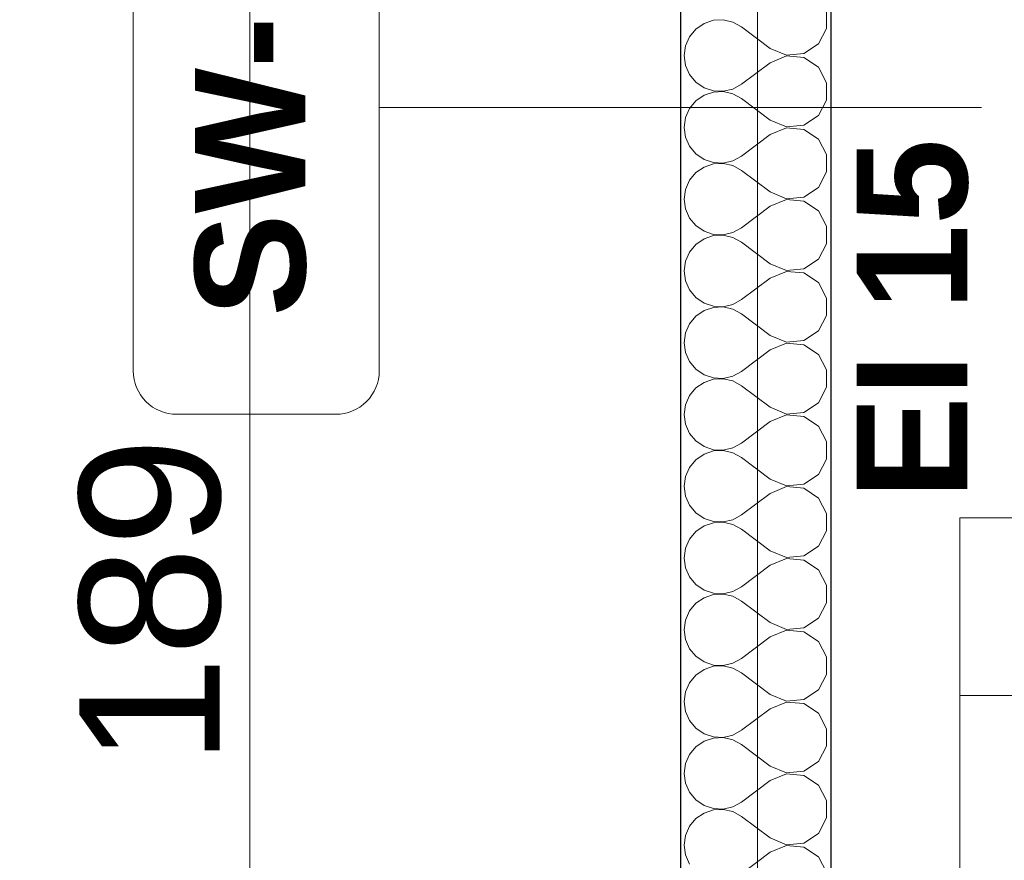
# Model space of a CAD drawing. Header units: millimetres. Extents: x -12989 to 357906, y -50379 to 30884.
# Tile 19 of 256: x 3008 to 3988, y 842 to 1679. Entities that reach past the tile are written whole.
import ezdxf
from ezdxf.enums import TextEntityAlignment as Align

# ---------------------------------------------------------------- set-up
doc = ezdxf.new("R2010")
doc.units = ezdxf.units.MM
doc.header["$MEASUREMENT"] = 0
doc.linetypes.add('Wipeout_Contour', pattern=[1000, 0, -1000])
for name, color, linetype, lineweight in [('04-ŚCIANY DZIAŁOWE_Nr_pióra__20', 1, 'Continuous', 13), ('A_OZN_ODNOSNIKI_Nr_pióra__6', 7, 'Continuous', 13), ('A_OZN_ODNOSNIKI_Nr_pióra__85', 7, 'Continuous', 13), ('Nowe_04-ŚCIANY DZIAŁOWE_Nr_pióra__27', 7, 'Continuous', 25), ('Nowe_A_WYM_ZEWNETRZNE_Nr_pióra__1', 7, 'Continuous', 13), ('Nowe_A_WYM_ZEWNETRZNE_Nr_pióra__45', 7, 'Continuous', 15), ('Nowe_A_WYM_ZEWNETRZNE_Nr_pióra__85', 7, 'Continuous', 13), ('Nowe_Metryczki pomieszczeń Archicada_Nr_pióra__1', 7, 'Continuous', 13)]:
    doc.layers.add(name, color=color, linetype=linetype, lineweight=lineweight)
for name, color, linetype in [('A_OZN_ODNOSNIKI', 7, 'Continuous'), ('Nowe_04-ŚCIANY DZIAŁOWE', 7, 'Continuous'), ('Nowe_A_OZN_STREFY', 7, 'Continuous'), ('Nowe_A_WYM_ZEWNETRZNE', 7, 'Continuous')]:
    doc.layers.add(name, color=color, linetype=linetype)
doc.layers.add('Nowe_04-ŚCIANY DZIAŁOWE_Nr_pióra__174', color=7, linetype='Continuous', lineweight=5, true_color=0x6a6a6a)
doc.layers.add('Nowe_A_OZN_OPIS_Nr_pióra__17', color=7, linetype='Continuous', lineweight=13, true_color=0xde1212)
doc.styles.add('STYL_AUTOMATYCZNY_1', font='arial.ttf')
doc.styles.add('STYL_AUTOMATYCZNY_2', font='arial.ttf')
doc.styles.add('STYL_AUTOMATYCZNY_3', font='arial.ttf')
doc.styles.add('STYL_AUTOMATYCZNY_4', font='arial.ttf')
doc.linetypes.add('Izolacja przeciwwodna I 01 I WSC', pattern='A,0,[1,PAB.6.3 RZUT PARTERU1.Shx,S=0.396825,R=0,X=0,Y=0],-100,0', length=100)
doc.dimstyles.new('STYL_AUTOMATYCZNY__1', dxfattribs={"dimtxt": 139.999998, "dimasz": 71.25, "dimexe": 0.18, "dimexo": 0.0625, "dimgap": 0, "dimtad": 1, "dimtih": 1, "dimtoh": 1, "dimdec": 0, "dimlfac": 0.1, "dimzin": 0, "dimdsep": 46, "dimtxsty": 'STYL_AUTOMATYCZNY_3', "dimblk": 'ARROWHEAD_6', "dimblk1": 'ARROWHEAD_6', "dimblk2": 'ARROWHEAD_6', "dimcen": 0.09, "dimse1": 1, "dimse2": 1, "dimclrd": 7, "dimclre": 7, "dimclrt": 7, "dimadec": 0, "dimazin": 0, "dimtfac": 1, "dimtdec": 4, "dimtmove": 0, "dimatfit": 3, "dimfxl": 0, "dimtolj": 1, "dimtzin": 0, "dimarcsym": 0})
doc.dimstyles.new('STYL_AUTOMATYCZNY__2', dxfattribs={"dimtxt": 139.999998, "dimasz": 71.25, "dimexe": 0.18, "dimexo": 0.0625, "dimgap": 0, "dimtad": 1, "dimdec": 0, "dimlfac": 0.1, "dimzin": 0, "dimdsep": 46, "dimtxsty": 'STYL_AUTOMATYCZNY_3', "dimblk": 'ARROWHEAD_6', "dimblk1": 'ARROWHEAD_6', "dimblk2": 'ARROWHEAD_6', "dimcen": 0.09, "dimse1": 1, "dimse2": 1, "dimclrd": 7, "dimclre": 7, "dimclrt": 7, "dimadec": 0, "dimazin": 0, "dimtfac": 1, "dimtdec": 4, "dimtmove": 0, "dimatfit": 3, "dimfxl": 0, "dimtolj": 1, "dimtzin": 0, "dimarcsym": 0})

# ---------------------------------------------------------------- blocks, each defined once
blk = doc.blocks.new('WIATROŁAP_0.1_2_1', base_point=(4140.03, 1006.19))
at = {"layer": 'Nowe_Metryczki pomieszczeń Archicada_Nr_pióra__1', "color": 7, "lineweight": 13, "style": 'STYL_AUTOMATYCZNY_2'}
for tag, p in [('DUMMY_994', (5124.79, 1165.29)), ('ROOM_NAME', (4406.99, 1144.72)), ('DUMMY_995', (4406.99, 988.51)), ('stFloorCovering', (4406.99, 967.94))]:
    blk.add_attdef(tag, text='', height=90, dxfattribs=at).set_placement(p, align=Align.TOP_LEFT)
at = {"color": 254, "linetype": 'Wipeout_Contour', "lineweight": 0, "ltscale": 17057.036753}
blk.add_wipeout([(3943.79, 829.4), (4336.28, 829.4), (4336.28, 1182.97), (3943.79, 1182.97)], dxfattribs=at).dxf.layer = 'Nowe_A_OZN_STREFY'
at = {"layer": 'Nowe_Metryczki pomieszczeń Archicada_Nr_pióra__1', "color": 7, "linetype": 'Continuous', "lineweight": 13}
for p, q in [((4336.28, 1182.97), (3943.79, 1182.97)), ((3943.79, 1182.97), (3943.79, 829.4)), ((3943.79, 1182.97), (4336.28, 1182.97)), ((3943.79, 1006.19), (3943.79, 1182.97)), ((4336.28, 1006.19), (3943.79, 1006.19)), ((3943.79, 1006.19), (4336.28, 1006.19)), ((3943.79, 829.4), (3943.79, 1006.19))]:
    blk.add_line(p, q, dxfattribs=at)
at = {"layer": 'Nowe_Metryczki pomieszczeń Archicada_Nr_pióra__1', "color": 7, "lineweight": 13}
for tag, style, p in [('DUMMY_992', 'STYL_AUTOMATYCZNY_1', (4186.09, 1165.29)), ('ROOM_NUMBER', 'STYL_AUTOMATYCZNY_1', (4014.5, 1144.72)), ('DUMMY_993', 'STYL_AUTOMATYCZNY_2', (4014.5, 988.51))]:
    blk.add_attdef(tag, text='', height=90, dxfattribs=dict(at, style=style)).set_placement(p, align=Align.TOP_LEFT)
blk = doc.blocks.new('*X62')
at = {"layer": 'Nowe_04-ŚCIANY DZIAŁOWE_Nr_pióra__174', "color": 251, "linetype": 'Continuous', "lineweight": 5, "true_color": 0x6a6a6a}
for p, q in [((3811.09, 1669.87), (3811.09, 1687.27)), ((3698.39, 1677.95), (3689.05, 1674.8)), ((3708.23, 1678.43), (3698.39, 1677.95)), ((3717.83, 1676.2), (3708.23, 1678.43)), ((3726.45, 1671.43), (3717.83, 1676.2)), ((3680.93, 1669.22), (3674.64, 1661.63)), ((3689.05, 1674.8), (3680.93, 1669.22)), ((3755.02, 1650), (3726.45, 1671.43)), ((3802.87, 1654.54), (3811.09, 1669.87)), ((3674.64, 1661.63), (3670.67, 1652.62)), ((3670.67, 1652.62), (3669.31, 1642.86)), ((3755.02, 1650), (3771.07, 1643.27)), ((3788.38, 1644.91), (3802.87, 1654.54)), ((3669.31, 1642.86), (3670.67, 1633.1)), ((3771.07, 1642.45), (3755.02, 1635.71)), ((3771.07, 1643.27), (3788.38, 1644.91)), ((3788.38, 1640.81), (3771.07, 1642.45)), ((3802.87, 1631.17), (3788.38, 1640.81)), ((3670.67, 1633.1), (3674.64, 1624.08)), ((3755.02, 1635.71), (3726.45, 1614.29)), ((3811.09, 1615.84), (3802.87, 1631.17)), ((3674.64, 1624.08), (3680.93, 1616.49)), ((3680.93, 1616.49), (3689.05, 1610.91)), ((3689.05, 1610.91), (3698.39, 1607.76)), ((3698.39, 1607.76), (3708.23, 1607.29)), ((3708.23, 1607.29), (3717.83, 1609.52)), ((3717.83, 1609.52), (3726.45, 1614.29)), ((3811.09, 1598.44), (3811.09, 1615.84)), ((3680.93, 1597.79), (3674.64, 1590.2)), ((3689.05, 1603.37), (3680.93, 1597.79)), ((3698.39, 1606.52), (3689.05, 1603.37)), ((3708.23, 1607), (3698.39, 1606.52)), ((3717.83, 1604.77), (3708.23, 1607)), ((3726.45, 1600), (3717.83, 1604.77)), ((3755.02, 1578.57), (3726.45, 1600)), ((3802.87, 1583.11), (3811.09, 1598.44)), ((3674.64, 1590.2), (3670.67, 1581.19)), ((3670.67, 1581.19), (3669.31, 1571.43)), ((3755.02, 1578.57), (3771.07, 1571.84)), ((3788.38, 1573.48), (3802.87, 1583.11)), ((3669.31, 1571.43), (3670.67, 1561.67)), ((3771.07, 1571.02), (3755.02, 1564.29)), ((3771.07, 1571.84), (3788.38, 1573.48)), ((3788.38, 1569.38), (3771.07, 1571.02)), ((3802.87, 1559.75), (3788.38, 1569.38)), ((3670.67, 1561.67), (3674.64, 1552.65)), ((3755.02, 1564.29), (3726.45, 1542.86)), ((3811.09, 1544.41), (3802.87, 1559.75)), ((3674.64, 1552.65), (3680.93, 1545.07)), ((3680.93, 1545.07), (3689.05, 1539.48)), ((3689.05, 1539.48), (3698.39, 1536.34)), ((3717.83, 1538.09), (3726.45, 1542.86)), ((3811.09, 1527.02), (3811.09, 1544.41)), ((3689.05, 1531.94), (3680.93, 1526.36)), ((3698.39, 1535.09), (3689.05, 1531.94)), ((3698.39, 1536.34), (3708.23, 1535.86)), ((3708.23, 1535.57), (3698.39, 1535.09)), ((3708.23, 1535.86), (3717.83, 1538.09)), ((3717.83, 1533.34), (3708.23, 1535.57)), ((3726.45, 1528.57), (3717.83, 1533.34)), ((3680.93, 1526.36), (3674.64, 1518.78)), ((3755.02, 1507.14), (3726.45, 1528.57)), ((3802.87, 1511.68), (3811.09, 1527.02)), ((3670.67, 1509.76), (3669.31, 1500)), ((3674.64, 1518.78), (3670.67, 1509.76)), ((3788.38, 1502.05), (3802.87, 1511.68)), ((3669.31, 1500), (3670.67, 1490.24)), ((3755.02, 1507.14), (3771.07, 1500.41)), ((3771.07, 1500.41), (3788.38, 1502.05)), ((3670.67, 1490.24), (3674.64, 1481.22)), ((3755.02, 1492.86), (3726.45, 1471.43)), ((3771.07, 1499.59), (3755.02, 1492.86)), ((3788.38, 1497.95), (3771.07, 1499.59)), ((3802.87, 1488.32), (3788.38, 1497.95)), ((3674.64, 1481.22), (3680.93, 1473.64)), ((3811.09, 1472.98), (3802.87, 1488.32)), ((3680.93, 1473.64), (3689.05, 1468.06)), ((3717.83, 1466.66), (3726.45, 1471.43)), ((3811.09, 1455.59), (3811.09, 1472.98)), ((3689.05, 1460.52), (3680.93, 1454.93)), ((3689.05, 1468.06), (3698.39, 1464.91)), ((3698.39, 1463.66), (3689.05, 1460.52)), ((3698.39, 1464.91), (3708.23, 1464.43)), ((3708.23, 1464.14), (3698.39, 1463.66)), ((3708.23, 1464.43), (3717.83, 1466.66)), ((3717.83, 1461.91), (3708.23, 1464.14)), ((3726.45, 1457.14), (3717.83, 1461.91)), ((3680.93, 1454.93), (3674.64, 1447.35)), ((3755.02, 1435.71), (3726.45, 1457.14)), ((3802.87, 1440.25), (3811.09, 1455.59)), ((3674.64, 1447.35), (3670.67, 1438.33)), ((3670.67, 1438.33), (3669.31, 1428.57)), ((3755.02, 1435.71), (3771.07, 1428.98)), ((3788.38, 1430.62), (3802.87, 1440.25)), ((3669.31, 1428.57), (3670.67, 1418.81)), ((3755.02, 1421.43), (3726.45, 1400)), ((3771.07, 1428.16), (3755.02, 1421.43)), ((3771.07, 1428.98), (3788.38, 1430.62)), ((3788.38, 1426.52), (3771.07, 1428.16)), ((3802.87, 1416.89), (3788.38, 1426.52)), ((3670.67, 1418.81), (3674.64, 1409.8)), ((3811.09, 1401.56), (3802.87, 1416.89)), ((3674.64, 1409.8), (3680.93, 1402.21)), ((3680.93, 1402.21), (3689.05, 1396.63)), ((3689.05, 1396.63), (3698.39, 1393.48)), ((3698.39, 1392.24), (3689.05, 1389.09)), ((3698.39, 1393.48), (3708.23, 1393)), ((3708.23, 1392.71), (3698.39, 1392.24)), ((3708.23, 1393), (3717.83, 1395.23)), ((3717.83, 1390.48), (3708.23, 1392.71)), ((3717.83, 1395.23), (3726.45, 1400)), ((3811.09, 1384.16), (3811.09, 1401.56)), ((3680.93, 1383.51), (3674.64, 1375.92)), ((3689.05, 1389.09), (3680.93, 1383.51)), ((3726.45, 1385.71), (3717.83, 1390.48)), ((3755.02, 1364.29), (3726.45, 1385.71)), ((3802.87, 1368.83), (3811.09, 1384.16)), ((3674.64, 1375.92), (3670.67, 1366.9)), ((3670.67, 1366.9), (3669.31, 1357.14)), ((3755.02, 1364.29), (3771.07, 1357.55)), ((3788.38, 1359.19), (3802.87, 1368.83)), ((3669.31, 1357.14), (3670.67, 1347.38)), ((3771.07, 1356.73), (3755.02, 1350)), ((3771.07, 1357.55), (3788.38, 1359.19)), ((3788.38, 1355.09), (3771.07, 1356.73)), ((3802.87, 1345.46), (3788.38, 1355.09)), ((3670.67, 1347.38), (3674.64, 1338.37)), ((3755.02, 1350), (3726.45, 1328.57)), ((3811.09, 1330.13), (3802.87, 1345.46)), ((3674.64, 1338.37), (3680.93, 1330.78)), ((3680.93, 1330.78), (3689.05, 1325.2)), ((3689.05, 1325.2), (3698.39, 1322.05)), ((3708.23, 1321.57), (3717.83, 1323.8)), ((3717.83, 1323.8), (3726.45, 1328.57)), ((3811.09, 1312.73), (3811.09, 1330.13)), ((3689.05, 1317.66), (3680.93, 1312.08)), ((3698.39, 1320.81), (3689.05, 1317.66)), ((3698.39, 1322.05), (3708.23, 1321.57)), ((3708.23, 1321.28), (3698.39, 1320.81)), ((3717.83, 1319.05), (3708.23, 1321.28)), ((3726.45, 1314.29), (3717.83, 1319.05)), ((3755.02, 1292.86), (3726.45, 1314.29)), ((3674.64, 1304.49), (3670.67, 1295.47)), ((3680.93, 1312.08), (3674.64, 1304.49)), ((3802.87, 1297.4), (3811.09, 1312.73)), ((3670.67, 1295.47), (3669.31, 1285.71)), ((3788.38, 1287.77), (3802.87, 1297.4)), ((3669.31, 1285.71), (3670.67, 1275.95)), ((3755.02, 1292.86), (3771.07, 1286.12)), ((3771.07, 1285.31), (3755.02, 1278.57)), ((3771.07, 1286.12), (3788.38, 1287.77)), ((3788.38, 1283.66), (3771.07, 1285.31)), ((3670.67, 1275.95), (3674.64, 1266.94)), ((3755.02, 1278.57), (3726.45, 1257.14)), ((3802.87, 1274.03), (3788.38, 1283.66)), ((3674.64, 1266.94), (3680.93, 1259.35)), ((3811.09, 1258.7), (3802.87, 1274.03)), ((3680.93, 1259.35), (3689.05, 1253.77)), ((3717.83, 1252.37), (3726.45, 1257.14)), ((3811.09, 1241.3), (3811.09, 1258.7)), ((3689.05, 1246.23), (3680.93, 1240.65)), ((3689.05, 1253.77), (3698.39, 1250.62)), ((3698.39, 1249.38), (3689.05, 1246.23)), ((3698.39, 1250.62), (3708.23, 1250.14)), ((3708.23, 1249.86), (3698.39, 1249.38)), ((3708.23, 1250.14), (3717.83, 1252.37)), ((3717.83, 1247.63), (3708.23, 1249.86)), ((3726.45, 1242.86), (3717.83, 1247.63)), ((3680.93, 1240.65), (3674.64, 1233.06)), ((3755.02, 1221.43), (3726.45, 1242.86)), ((3802.87, 1225.97), (3811.09, 1241.3)), ((3674.64, 1233.06), (3670.67, 1224.05)), ((3788.38, 1216.34), (3802.87, 1225.97)), ((3670.67, 1224.05), (3669.31, 1214.29)), ((3755.02, 1221.43), (3771.07, 1214.69)), ((3771.07, 1214.69), (3788.38, 1216.34)), ((3669.31, 1214.29), (3670.67, 1204.53)), ((3755.02, 1207.14), (3726.45, 1185.71)), ((3771.07, 1213.88), (3755.02, 1207.14)), ((3788.38, 1212.23), (3771.07, 1213.88)), ((3802.87, 1202.6), (3788.38, 1212.23)), ((3670.67, 1204.53), (3674.64, 1195.51)), ((3811.09, 1187.27), (3802.87, 1202.6)), ((3674.64, 1195.51), (3680.93, 1187.92)), ((3680.93, 1187.92), (3689.05, 1182.34)), ((3811.09, 1169.87), (3811.09, 1187.27)), ((3689.05, 1182.34), (3698.39, 1179.19)), ((3698.39, 1177.95), (3689.05, 1174.8)), ((3698.39, 1179.19), (3708.23, 1178.72)), ((3708.23, 1178.43), (3698.39, 1177.95)), ((3708.23, 1178.72), (3717.83, 1180.95)), ((3717.83, 1176.2), (3708.23, 1178.43)), ((3717.83, 1180.95), (3726.45, 1185.71)), ((3726.45, 1171.43), (3717.83, 1176.2)), ((3680.93, 1169.22), (3674.64, 1161.63)), ((3689.05, 1174.8), (3680.93, 1169.22)), ((3755.02, 1150), (3726.45, 1171.43)), ((3802.87, 1154.54), (3811.09, 1169.87)), ((3674.64, 1161.63), (3670.67, 1152.62)), ((3670.67, 1152.62), (3669.31, 1142.86)), ((3755.02, 1150), (3771.07, 1143.27)), ((3788.38, 1144.91), (3802.87, 1154.54)), ((3669.31, 1142.86), (3670.67, 1133.1)), ((3771.07, 1142.45), (3755.02, 1135.71)), ((3771.07, 1143.27), (3788.38, 1144.91)), ((3788.38, 1140.81), (3771.07, 1142.45)), ((3802.87, 1131.17), (3788.38, 1140.81)), ((3670.67, 1133.1), (3674.64, 1124.08)), ((3755.02, 1135.71), (3726.45, 1114.29)), ((3811.09, 1115.84), (3802.87, 1131.17)), ((3674.64, 1124.08), (3680.93, 1116.49)), ((3680.93, 1116.49), (3689.05, 1110.91)), ((3689.05, 1110.91), (3698.39, 1107.76)), ((3698.39, 1107.76), (3708.23, 1107.29)), ((3708.23, 1107.29), (3717.83, 1109.52)), ((3717.83, 1109.52), (3726.45, 1114.29)), ((3811.09, 1098.44), (3811.09, 1115.84)), ((3680.93, 1097.79), (3674.64, 1090.2)), ((3689.05, 1103.37), (3680.93, 1097.79)), ((3698.39, 1106.52), (3689.05, 1103.37)), ((3708.23, 1107), (3698.39, 1106.52)), ((3717.83, 1104.77), (3708.23, 1107)), ((3726.45, 1100), (3717.83, 1104.77)), ((3755.02, 1078.57), (3726.45, 1100)), ((3802.87, 1083.11), (3811.09, 1098.44)), ((3674.64, 1090.2), (3670.67, 1081.19)), ((3670.67, 1081.19), (3669.31, 1071.43)), ((3755.02, 1078.57), (3771.07, 1071.84)), ((3788.38, 1073.48), (3802.87, 1083.11)), ((3669.31, 1071.43), (3670.67, 1061.67)), ((3771.07, 1071.02), (3755.02, 1064.29)), ((3771.07, 1071.84), (3788.38, 1073.48)), ((3788.38, 1069.38), (3771.07, 1071.02)), ((3802.87, 1059.75), (3788.38, 1069.38)), ((3670.67, 1061.67), (3674.64, 1052.65)), ((3755.02, 1064.29), (3726.45, 1042.86)), ((3811.09, 1044.41), (3802.87, 1059.75)), ((3674.64, 1052.65), (3680.93, 1045.07)), ((3680.93, 1045.07), (3689.05, 1039.48)), ((3689.05, 1039.48), (3698.39, 1036.34)), ((3717.83, 1038.09), (3726.45, 1042.86)), ((3811.09, 1027.02), (3811.09, 1044.41)), ((3689.05, 1031.94), (3680.93, 1026.36)), ((3698.39, 1035.09), (3689.05, 1031.94)), ((3698.39, 1036.34), (3708.23, 1035.86)), ((3708.23, 1035.57), (3698.39, 1035.09)), ((3708.23, 1035.86), (3717.83, 1038.09)), ((3717.83, 1033.34), (3708.23, 1035.57)), ((3726.45, 1028.57), (3717.83, 1033.34)), ((3680.93, 1026.36), (3674.64, 1018.78)), ((3755.02, 1007.14), (3726.45, 1028.57)), ((3802.87, 1011.68), (3811.09, 1027.02)), ((3670.67, 1009.76), (3669.31, 1000)), ((3674.64, 1018.78), (3670.67, 1009.76)), ((3788.38, 1002.05), (3802.87, 1011.68)), ((3669.31, 1000), (3670.67, 990.24)), ((3755.02, 1007.14), (3771.07, 1000.41)), ((3771.07, 1000.41), (3788.38, 1002.05)), ((3670.67, 990.24), (3674.64, 981.22)), ((3755.02, 992.86), (3726.45, 971.43)), ((3771.07, 999.59), (3755.02, 992.86)), ((3788.38, 997.95), (3771.07, 999.59)), ((3802.87, 988.32), (3788.38, 997.95)), ((3674.64, 981.22), (3680.93, 973.64)), ((3811.09, 972.98), (3802.87, 988.32)), ((3680.93, 973.64), (3689.05, 968.06)), ((3717.83, 966.66), (3726.45, 971.43)), ((3811.09, 955.59), (3811.09, 972.98)), ((3689.05, 968.06), (3698.39, 964.91)), ((3698.39, 963.66), (3689.05, 960.52)), ((3698.39, 964.91), (3708.23, 964.43)), ((3708.23, 964.14), (3698.39, 963.66)), ((3708.23, 964.43), (3717.83, 966.66)), ((3717.83, 961.91), (3708.23, 964.14)), ((3726.45, 957.14), (3717.83, 961.91)), ((3680.93, 954.93), (3674.64, 947.35)), ((3689.05, 960.52), (3680.93, 954.93)), ((3755.02, 935.71), (3726.45, 957.14)), ((3802.87, 940.25), (3811.09, 955.59)), ((3674.64, 947.35), (3670.67, 938.33)), ((3670.67, 938.33), (3669.31, 928.57)), ((3755.02, 935.71), (3771.07, 928.98)), ((3788.38, 930.62), (3802.87, 940.25)), ((3669.31, 928.57), (3670.67, 918.81)), ((3755.02, 921.43), (3726.45, 900)), ((3771.07, 928.16), (3755.02, 921.43)), ((3771.07, 928.98), (3788.38, 930.62)), ((3788.38, 926.52), (3771.07, 928.16)), ((3802.87, 916.89), (3788.38, 926.52)), ((3670.67, 918.81), (3674.64, 909.8)), ((3811.09, 901.56), (3802.87, 916.89)), ((3674.64, 909.8), (3680.93, 902.21)), ((3680.93, 902.21), (3689.05, 896.63)), ((3689.05, 896.63), (3698.39, 893.48)), ((3698.39, 892.24), (3689.05, 889.09)), ((3698.39, 893.48), (3708.23, 893)), ((3708.23, 892.71), (3698.39, 892.24)), ((3708.23, 893), (3717.83, 895.23)), ((3717.83, 890.48), (3708.23, 892.71)), ((3717.83, 895.23), (3726.45, 900)), ((3811.09, 884.16), (3811.09, 901.56)), ((3680.93, 883.51), (3674.64, 875.92)), ((3689.05, 889.09), (3680.93, 883.51)), ((3726.45, 885.71), (3717.83, 890.48)), ((3755.02, 864.29), (3726.45, 885.71)), ((3802.87, 868.83), (3811.09, 884.16)), ((3674.64, 875.92), (3670.67, 866.9)), ((3670.67, 866.9), (3669.31, 857.14)), ((3755.02, 864.29), (3771.07, 857.55)), ((3788.38, 859.19), (3802.87, 868.83)), ((3669.31, 857.14), (3670.67, 847.38)), ((3771.07, 856.73), (3755.02, 850)), ((3771.07, 857.55), (3788.38, 859.19)), ((3788.38, 855.09), (3771.07, 856.73)), ((3802.87, 845.46), (3788.38, 855.09)), ((3670.67, 847.38), (3674.64, 838.37)), ((3755.02, 850), (3726.45, 828.57)), ((3811.09, 830.13), (3802.87, 845.46))]:
    blk.add_line(p, q, dxfattribs=at)
blk = doc.blocks.new('Ściana_6_1', base_point=(3815.74, 150))
at = {"color": 254, "linetype": 'Wipeout_Contour', "lineweight": 0, "ltscale": 16012.683105}
blk.add_wipeout([(3665.74, 2043.49), (3665.74, 150), (3815.74, 150), (3815.74, 2043.49)], dxfattribs=at).dxf.layer = 'Nowe_04-ŚCIANY DZIAŁOWE'
at = {"layer": 'Nowe_04-ŚCIANY DZIAŁOWE_Nr_pióra__27', "color": 7, "linetype": 'Continuous', "lineweight": 25, "flags": 128}
for points in [[(3665.74, 2043.49), (3665.74, 150)], [(3815.74, 150), (3815.74, 1850)]]:
    blk.add_lwpolyline(points, dxfattribs=at)
at = {"layer": 'Nowe_04-ŚCIANY DZIAŁOWE', "color": 7, "lineweight": 25}
blk.add_blockref('*X62', (0, 0), dxfattribs=at)
blk = doc.blocks.new('*D267')
at = {"layer": 'Nowe_A_WYM_ZEWNETRZNE_Nr_pióra__45', "color": 7, "linetype": 'Continuous', "lineweight": 15}
for p, q in [((-1341.01, 187.5), (-1266.01, 112.5)), ((-1341.01, 37.5), (-1266.01, -37.5))]:
    blk.add_line(p, q, dxfattribs=at)
at = {"layer": 'Nowe_A_WYM_ZEWNETRZNE_Nr_pióra__85', "color": 7, "linetype": 'Continuous', "lineweight": 13}
for p, q in [((-1303.51, 150), (-1303.51, 6849.85)), ((-1233.2, 150), (-1373.83, 150)), ((-1303.51, 0), (-1303.51, 150)), ((-1233.2, 0), (-1373.83, 0)), ((-1303.51, -56.25), (-1303.51, 0))]:
    blk.add_line(p, q, dxfattribs=at)
at = {"layer": 'Nowe_A_WYM_ZEWNETRZNE_Nr_pióra__1', "color": 7, "lineweight": 13, "insert": (-1331.51, -251.06), "char_height": 140, "attachment_point": 7, "rotation": 90, "style": 'STYL_AUTOMATYCZNY_3'}
blk.add_mtext('\\A1;{\\pql;\\fArial|b0|i0|c238|p0;\\W1.000000;15}', dxfattribs=at)
blk = doc.blocks.new('ARROWHEAD_6')
at = {"color": 0, "linetype": 'Continuous', "lineweight": 0}
for p, q in [((-0.5, -0.5), (0.5, 0.5)), ((0, 0), (-1, 0))]:
    blk.add_line(p, q, dxfattribs=at)
blk = doc.blocks.new('*D268')
at = {"layer": 'Nowe_A_WYM_ZEWNETRZNE_Nr_pióra__45', "color": 7, "linetype": 'Continuous', "lineweight": 15}
blk.add_line((-1341.01, 187.5), (-1266.01, 112.5), dxfattribs=at)
at = {"layer": 'Nowe_A_WYM_ZEWNETRZNE_Nr_pióra__85', "color": 7, "linetype": 'Continuous', "lineweight": 13}
blk.add_line((-1303.51, 150), (-1303.51, 6849.85), dxfattribs=at)
blk = doc.blocks.new('*D269')
at = {"layer": 'Nowe_A_WYM_ZEWNETRZNE_Nr_pióra__45', "color": 7, "linetype": 'Continuous', "lineweight": 15}
for p, q in [((-1341.01, 6887.35), (-1266.01, 6812.35)), ((-1341.01, 187.5), (-1266.01, 112.5))]:
    blk.add_line(p, q, dxfattribs=at)
at = {"layer": 'Nowe_A_WYM_ZEWNETRZNE_Nr_pióra__85', "color": 7, "linetype": 'Continuous', "lineweight": 13}
for p, q in [((-1233.2, 6849.85), (-1373.83, 6849.85)), ((-1303.51, 150), (-1303.51, 6849.85))]:
    blk.add_line(p, q, dxfattribs=at)
at = {"layer": 'Nowe_A_WYM_ZEWNETRZNE_Nr_pióra__1', "color": 7, "lineweight": 13, "char_height": 140, "attachment_point": 7, "rotation": 90, "style": 'STYL_AUTOMATYCZNY_3'}
for s, insert in [('\\A1;{\\pql;\\fArial|b0|i0|c238|p0;\\W1.000000;15}', (-1331.51, 6598.78)), ('\\A1;{\\pql;\\fArial|b0|i0|c238|p0;\\W1.000000;670}', (-1331.51, 3232.97))]:
    blk.add_mtext(s, dxfattribs=dict(at, insert=insert))
blk = doc.blocks.new('*D319')
at = {"layer": 'Nowe_A_WYM_ZEWNETRZNE_Nr_pióra__45', "color": 7, "linetype": 'Continuous', "lineweight": 15}
for p, q in [((-462.5, -1542.08), (-537.5, -1617.08)), ((-312.5, -1542.08), (-387.5, -1617.08))]:
    blk.add_line(p, q, dxfattribs=at)
at = {"layer": 'Nowe_A_WYM_ZEWNETRZNE_Nr_pióra__85', "color": 7, "linetype": 'Continuous', "lineweight": 13}
for p, q in [((-500, -1649.9), (-500, -1509.27)), ((-350, -1649.9), (-350, -1509.27)), ((-556.25, -1579.58), (-500, -1579.58)), ((-500, -1579.58), (-350, -1579.58)), ((-350, -1579.58), (3665.74, -1579.58))]:
    blk.add_line(p, q, dxfattribs=at)
at = {"layer": 'Nowe_A_WYM_ZEWNETRZNE_Nr_pióra__1', "color": 7, "lineweight": 13, "insert": (-751.06, -1551.58), "char_height": 140, "attachment_point": 7, "style": 'STYL_AUTOMATYCZNY_3'}
blk.add_mtext('\\A1;{\\pql;\\fArial|b0|i0|c238|p0;\\W1.000000;15}', dxfattribs=at)
blk = doc.blocks.new('*D321')
at = {"layer": 'Nowe_A_WYM_ZEWNETRZNE_Nr_pióra__45', "color": 7, "linetype": 'Continuous', "lineweight": 15}
for p, q in [((-312.5, -1542.08), (-387.5, -1617.08)), ((3703.24, -1542.08), (3628.24, -1617.08))]:
    blk.add_line(p, q, dxfattribs=at)
at = {"layer": 'Nowe_A_WYM_ZEWNETRZNE_Nr_pióra__85', "color": 7, "linetype": 'Continuous', "lineweight": 13}
for p, q in [((-350, -1649.9), (-350, -1509.27)), ((-500, -1579.58), (-350, -1579.58)), ((-350, -1579.58), (3665.74, -1579.58))]:
    blk.add_line(p, q, dxfattribs=at)
at = {"layer": 'Nowe_A_WYM_ZEWNETRZNE_Nr_pióra__1', "color": 7, "lineweight": 13, "char_height": 140, "attachment_point": 7, "style": 'STYL_AUTOMATYCZNY_3'}
for s, insert in [('\\A1;{\\pql;\\fArial|b0|i0|c238|p0;\\W1.000000;402}', (1390.92, -1551.58)), ('\\A1;{\\pql;\\fArial|b0|i0|c238|p0;\\W1.000000;15}', (3414.68, -1551.58))]:
    blk.add_mtext(s, dxfattribs=dict(at, insert=insert))
blk = doc.blocks.new('*D322')
at = {"layer": 'Nowe_A_WYM_ZEWNETRZNE_Nr_pióra__45', "color": 7, "linetype": 'Continuous', "lineweight": 15}
for p, q in [((3703.24, -1542.08), (3628.24, -1617.08)), ((3853.24, -1542.08), (3778.24, -1617.08))]:
    blk.add_line(p, q, dxfattribs=at)
at = {"layer": 'Nowe_A_WYM_ZEWNETRZNE_Nr_pióra__85', "color": 7, "linetype": 'Continuous', "lineweight": 13}
for p, q in [((3665.74, -1649.9), (3665.74, -1509.27)), ((-350, -1579.58), (3665.74, -1579.58)), ((3665.74, -1579.58), (3815.74, -1579.58))]:
    blk.add_line(p, q, dxfattribs=at)
blk = doc.blocks.new('*D323')
at = {"layer": 'Nowe_A_WYM_ZEWNETRZNE_Nr_pióra__45', "color": 7, "linetype": 'Continuous', "lineweight": 15}
for p, q in [((3853.24, -1542.08), (3778.24, -1617.08)), ((5603.24, -1542.08), (5528.24, -1617.08))]:
    blk.add_line(p, q, dxfattribs=at)
at = {"layer": 'Nowe_A_WYM_ZEWNETRZNE_Nr_pióra__85', "color": 7, "linetype": 'Continuous', "lineweight": 13}
for p, q in [((3815.74, -1649.9), (3815.74, -1509.27)), ((5565.74, -1649.9), (5565.74, -1509.27)), ((3665.74, -1579.58), (3815.74, -1579.58)), ((3815.74, -1579.58), (5565.74, -1579.58))]:
    blk.add_line(p, q, dxfattribs=at)
at = {"layer": 'Nowe_A_WYM_ZEWNETRZNE_Nr_pióra__1', "color": 7, "lineweight": 13, "char_height": 140, "attachment_point": 7, "style": 'STYL_AUTOMATYCZNY_3'}
for s, insert in [('\\A1;{\\pql;\\fArial|b0|i0|c238|p0;\\W1.000000;175}', (4423.79, -1551.58)), ('\\A1;{\\pql;\\fArial|b0|i0|c238|p0;\\W1.000000;15}', (5314.68, -1551.58))]:
    blk.add_mtext(s, dxfattribs=dict(at, insert=insert))
blk = doc.blocks.new('Etykieta_15_1', base_point=(3665.74, 1591.12))
at = {"color": 254, "linetype": 'Wipeout_Contour', "lineweight": 0, "ltscale": 86929.755084}
blk.add_wipeout([(3365.74, 1329.1), (3365.74, 1853.14), (3365.74, 1853.14), (3359.95, 1874.75), (3344.13, 1890.57), (3322.52, 1896.36), (3322.52, 1896.36), (3164.09, 1896.36), (3164.09, 1896.36), (3142.49, 1890.57), (3126.67, 1874.75), (3120.88, 1853.14), (3120.88, 1853.14), (3120.88, 1329.1), (3120.88, 1329.1), (3126.67, 1307.49), (3142.49, 1291.68), (3164.09, 1285.89), (3164.09, 1285.89), (3322.52, 1285.89), (3322.52, 1285.89), (3344.13, 1291.68), (3359.95, 1307.49)], dxfattribs=at).dxf.layer = 'A_OZN_ODNOSNIKI'
at = {"layer": 'A_OZN_ODNOSNIKI_Nr_pióra__85', "color": 7, "linetype": 'Continuous', "lineweight": 13}
for p, q in [((3366.24, 1591.12), (3365.74, 1591.12)), ((3965.24, 1591.12), (3366.24, 1591.12))]:
    blk.add_line(p, q, dxfattribs=at)
at = {"layer": 'A_OZN_ODNOSNIKI_Nr_pióra__85', "color": 7, "linetype": 'Continuous', "lineweight": 13, "flags": 128}
blk.add_lwpolyline([(3365.74, 1329.1, -0.414214), (3322.52, 1285.89), (3164.09, 1285.89, -0.414214), (3120.88, 1329.1), (3120.88, 1853.14, -0.414214), (3164.09, 1896.36), (3322.52, 1896.36, -0.414214), (3365.74, 1853.14)], format="xyb", close=True, dxfattribs=at)
at = {"layer": 'A_OZN_ODNOSNIKI_Nr_pióra__6', "color": 7, "lineweight": 13, "insert": (3182.19, 1383.1), "char_height": 110, "attachment_point": 1, "rotation": 90, "style": 'STYL_AUTOMATYCZNY_4'}
blk.add_mtext('\\A1;{\\pql;\\pt0,6000;\\fArial|b1|i0|c238|p0;\\W1.000000;SW-1\\fArial|b1|i0|c238|p0;\\W1.000000;\\A1{\\H.66x;\\S^  ;}\\fArial|b1|i0|c238|p0;\\W1.000000;\\fArial|b1|i0|c238|p0;\\W1.000000;\\A1{\\H.66x;\\S^  ;}\\fArial|b1|i0|c238|p0;\\W1.000000; \\fArial|b1|i0|c238|p0;\\W1.000000;\\fArial|b1|i0|c238|p0;\\W1.000000;\\fArial|b1|i0|c238|p0;\\W1.000000;\\fArial|b1|i0|c238|p0;\\W1.000000;\\fArial|b1|i0|c238|p0;\\W1.000000;\\fArial|b1|i0|c238|p0;\\W1.000000;\\fArial|b1|i0|c238|p0;\\W1.000000;\\fArial|b1|i0|c238|p0;\\W1.000000;\\fArial|b1|i0|c238|p0;\\W1.000000;\\fArial|b1|i0|c238|p0;\\W1.000000;\\fArial|b1|i0|c238|p0;\\W1.000000;\\fArial|b1|i0|c238|p0;\\W1.000000;\\fArial|b1|i0|c238|p0;\\W1.000000;\\fArial|b1|i0|c238|p0;\\W1.000000;\\fArial|b1|i0|c238|p0;\\W1.000000;\\fArial|b1|i0|c238|p0;\\W1.000000;\\fArial|b1|i0|c238|p0;\\W1.000000;\\fArial|b1|i0|c238|p0;\\W1.000000;\\fArial|b1|i0|c238|p0;\\W1.000000;\\fArial|b1|i0|c238|p0;\\W1.000000;\\fArial|b1|i0|c238|p0;\\W1.000000;\\fArial|b1|i0|c238|p0;\\W1.000000;\\fArial|b1|i0|c238|p0;\\W1.000000;\\fArial|b1|i0|c238|p0;\\W1.000000;\\fArial|b1|i0|c238|p0;\\W1.000000;\\fArial|b1|i0|c238|p0;\\W1.000000;\\fArial|b1|i0|c238|p0;\\W1.000000;\\fArial|b1|i0|c238|p0;\\W1.000000;\\fArial|b1|i0|c238|p0;\\W1.000000;\\fArial|b1|i0|c238|p0;\\W1.000000;\\fArial|b1|i0|c238|p0;\\W1.000000;\\fArial|b1|i0|c238|p0;\\W1.000000;\\fArial|b1|i0|c238|p0;\\W1.000000;\\fArial|b1|i0|c238|p0;\\W1.000000;\\fArial|b1|i0|c238|p0;\\W1.000000;\\fArial|b1|i0|c238|p0;\\W1.000000;\\fArial|b1|i0|c238|p0;\\W1.000000;\\fArial|b1|i0|c238|p0;\\W1.000000;\\fArial|b1|i0|c238|p0;\\W1.000000;\\fArial|b1|i0|c238|p0;\\W1.000000;\\fArial|b1|i0|c238|p0;\\W1.000000;\\fArial|b1|i0|c238|p0;\\W1.000000;\\fArial|b1|i0|c238|p0;\\W1.000000;}', dxfattribs=at)
blk = doc.blocks.new('*D397')
at = {"layer": 'Nowe_A_WYM_ZEWNETRZNE_Nr_pióra__45', "color": 7, "linetype": 'Continuous', "lineweight": 15}
for p, q in [((1158.87, 187.5), (1233.87, 112.5)), ((1158.87, 37.5), (1233.87, -37.5))]:
    blk.add_line(p, q, dxfattribs=at)
at = {"layer": 'Nowe_A_WYM_ZEWNETRZNE_Nr_pióra__85', "color": 7, "linetype": 'Continuous', "lineweight": 13}
for p, q in [((1196.37, 150), (1196.37, 3150)), ((1266.69, 150), (1126.06, 150)), ((1196.37, 0), (1196.37, 150)), ((1266.69, 0), (1126.06, 0)), ((1196.37, -56.25), (1196.37, 0))]:
    blk.add_line(p, q, dxfattribs=at)
at = {"layer": 'Nowe_A_WYM_ZEWNETRZNE_Nr_pióra__1', "color": 7, "lineweight": 13, "insert": (1168.37, -251.06), "char_height": 140, "attachment_point": 7, "rotation": 90, "style": 'STYL_AUTOMATYCZNY_3'}
blk.add_mtext('\\A1;{\\pql;\\fArial|b0|i0|c238|p0;\\W1.000000;15}', dxfattribs=at)
blk = doc.blocks.new('*D398')
at = {"layer": 'Nowe_A_WYM_ZEWNETRZNE_Nr_pióra__45', "color": 7, "linetype": 'Continuous', "lineweight": 15}
for p, q in [((1158.87, 3187.5), (1233.87, 3112.5)), ((1158.87, 187.5), (1233.87, 112.5))]:
    blk.add_line(p, q, dxfattribs=at)
at = {"layer": 'Nowe_A_WYM_ZEWNETRZNE_Nr_pióra__85', "color": 7, "linetype": 'Continuous', "lineweight": 13}
for p, q in [((1266.69, 3150), (1126.06, 3150)), ((1196.37, 150), (1196.37, 3150))]:
    blk.add_line(p, q, dxfattribs=at)
at = {"layer": 'Nowe_A_WYM_ZEWNETRZNE_Nr_pióra__1', "color": 7, "lineweight": 13, "char_height": 140, "attachment_point": 7, "rotation": 90, "style": 'STYL_AUTOMATYCZNY_3'}
for s, insert in [('\\A1;{\\pql;\\fArial|b0|i0|c238|p0;\\W1.000000;15}', (1168.37, 2898.94)), ('\\A1;{\\pql;\\fArial|b0|i0|c238|p0;\\W1.000000;300}', (1168.37, 1383.05))]:
    blk.add_mtext(s, dxfattribs=dict(at, insert=insert))
blk = doc.blocks.new('*D414')
at = {"layer": 'Nowe_A_WYM_ZEWNETRZNE_Nr_pióra__45', "color": 7, "linetype": 'Continuous', "lineweight": 15}
for p, q in [((3199.56, 2080.99), (3274.56, 2005.99)), ((3199.56, 187.5), (3274.56, 112.5))]:
    blk.add_line(p, q, dxfattribs=at)
at = {"layer": 'Nowe_A_WYM_ZEWNETRZNE_Nr_pióra__85', "color": 7, "linetype": 'Continuous', "lineweight": 13}
for p, q in [((3307.37, 2043.49), (3166.74, 2043.49)), ((3237.06, 150), (3237.06, 2043.49)), ((3307.37, 150), (3166.74, 150)), ((3237.06, 93.75), (3237.06, 150))]:
    blk.add_line(p, q, dxfattribs=at)
at = {"layer": 'Nowe_A_WYM_ZEWNETRZNE_Nr_pióra__1', "color": 7, "lineweight": 13, "insert": (3209.06, 936.57), "char_height": 140, "attachment_point": 7, "rotation": 90, "style": 'STYL_AUTOMATYCZNY_3'}
blk.add_mtext('\\A1;{\\pql;\\fArial|b0|i0|c238|p0;\\W1.000000;189}', dxfattribs=at)

msp = doc.modelspace()

# ---------------------------------------------------------------- linework, layer by layer
at = {"layer": 'Nowe_A_OZN_STREFY', "color": 7, "linetype": 'Continuous', "lineweight": 0, "true_color": 0xffffff, "flags": 128}
for points in [[(3665.74, 150), (3665.74, 3150), (-350, 3150), (-350, 150)], [(3815.74, 1850), (3815.74, 150), (5565.74, 150), (5565.74, 1850)]]:
    msp.add_lwpolyline(points, close=True, dxfattribs=at)

# ---------------------------------------------------------------- next in the draw order: block references
at = {"layer": 'Nowe_A_OZN_STREFY', "color": 7, "linetype": 'Continuous', "lineweight": 13}
msp.add_blockref('WIATROŁAP_0.1_2_1', (4140.03, 1006.19), dxfattribs=at)

# ---------------------------------------------------------------- next in the draw order: block references
at = {"layer": 'Nowe_04-ŚCIANY DZIAŁOWE', "color": 7, "lineweight": 25}
msp.add_blockref('Ściana_6_1', (3815.74, 150), dxfattribs=at)

# ---------------------------------------------------------------- next in the draw order: linework, layer by layer
at = {"layer": '04-ŚCIANY DZIAŁOWE_Nr_pióra__20', "color": 1, "linetype": 'Izolacja przeciwwodna I 01 I WSC', "lineweight": 13}
msp.add_line((3742.14, 150), (3742.14, 6926.4), dxfattribs=at)

# ---------------------------------------------------------------- next in the draw order: dimensions: what is measured, and where the dimension line sits
at = {"layer": 'Nowe_A_WYM_ZEWNETRZNE', "color": 7, "linetype": 'Continuous', "lineweight": 13}
for base, p1, p2, picture, middle in [((-350, -1579.58), (-500, 7500), (-350, 150), '*D319', (-644.52, -1481.58)), ((3665.74, -1579.58), (-350, 7500), (3665.74, 3499.92), '*D321', (1550.73, -1481.58)), ((5565.74, -1579.58), (3815.74, 3499.92), (5565.74, 7500), '*D323', (4583.6, -1481.58)), ((3815.74, -1579.58), (3665.74, 3499.92), (3815.74, 3499.92), '*D322', (3521.22, -1481.58))]:
    dim = msp.add_linear_dim(base=base, p1=p1, p2=p2, dimstyle='STYL_AUTOMATYCZNY__1', dxfattribs=at)
    dim.commit()
    dim.dimension.update_dxf_attribs({"geometry": picture, "text_midpoint": middle, "dimtype": 160})
for base, p1, p2, picture, middle in [((-1303.51, 6849.85), (18000, 150), (2607.87, 6849.85), '*D269', (-1401.51, 3392.79)), ((-1303.51, 150), (18000, 0), (-350, 150), '*D267', (-1401.51, -144.52)), ((-1303.51453594, 150), (-350, 150), (18000, 150), '*D268', (-1401.51453487, 149.88141735))]:
    dim = msp.add_linear_dim(base=base, p1=p1, p2=p2, angle=90, dimstyle='STYL_AUTOMATYCZNY__2', dxfattribs=at)
    dim.commit()
    dim.dimension.update_dxf_attribs({"geometry": picture, "text_midpoint": middle, "dimtype": 160, "text_rotation": 90})

# ---------------------------------------------------------------- next in the draw order: block references
at = {"layer": 'A_OZN_ODNOSNIKI', "color": 7, "linetype": 'Continuous', "lineweight": 13}
msp.add_blockref('Etykieta_15_1', (3665.74, 1591.12), dxfattribs=at)

# ---------------------------------------------------------------- next in the draw order: texts
at = {"layer": 'Nowe_A_OZN_OPIS_Nr_pióra__17', "color": 12, "linetype": 'Continuous', "lineweight": 13, "true_color": 0xde1212, "insert": (3952.72, 1201.31), "char_height": 110, "attachment_point": 7, "rotation": 90, "style": 'STYL_AUTOMATYCZNY_1'}
msp.add_mtext('\\A1;{\\pql;\\fArial|b1|i0|c238|p0;\\W1.000000;EI 15}', dxfattribs=at)

# ---------------------------------------------------------------- next in the draw order: dimensions: what is measured, and where the dimension line sits
at = {"layer": 'Nowe_A_WYM_ZEWNETRZNE', "color": 7, "linetype": 'Continuous', "lineweight": 13}
for base, p1, p2, picture, middle in [((1196.37, 3150), (18000, 150), (1657.87, 3150), '*D398', (1098.37, 1542.86)), ((1196.37, 150), (18000, 0), (18000, 150), '*D397', (1098.37, -144.52)), ((3237.06, 2043.49), (3665.74, 150), (3665.74, 2043.49), '*D414', (3139.06, 1096.39))]:
    dim = msp.add_linear_dim(base=base, p1=p1, p2=p2, angle=90, dimstyle='STYL_AUTOMATYCZNY__2', dxfattribs=at)
    dim.commit()
    dim.dimension.update_dxf_attribs({"geometry": picture, "text_midpoint": middle, "dimtype": 160, "text_rotation": 90})

doc.saveas('drawing.dxf')
